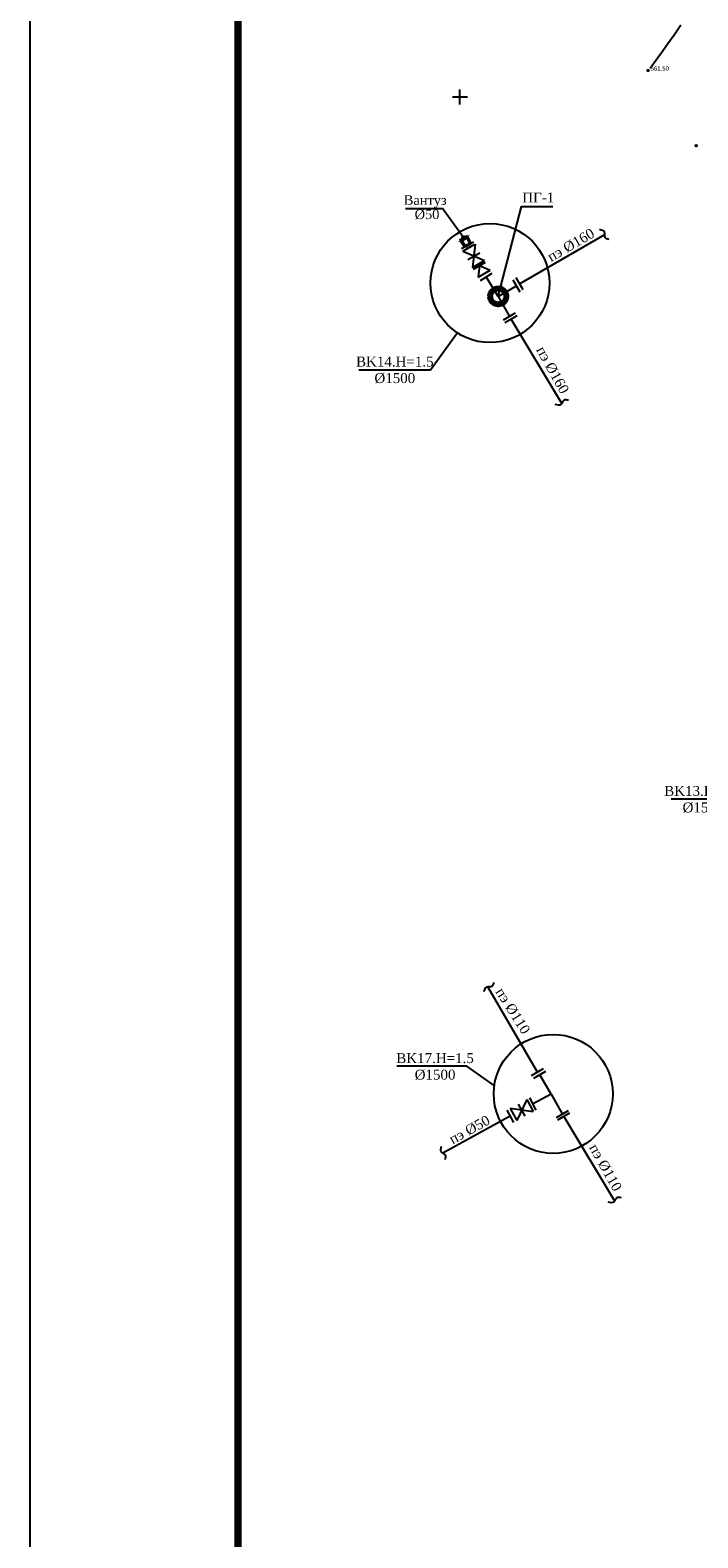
# Model space of a CAD drawing. Extents: x 0 to 361260, y 0 to 4201817.
# Tile 129 of 256: x 359863 to 359998, y 4200409 to 4200713. Entities that reach past the tile are written whole.
import ezdxf

# ---------------------------------------------------------------- set-up
doc = ezdxf.new("R2010")
doc.units = 0
doc.header["$LTSCALE"] = 0.5
doc.header["$MEASUREMENT"] = 0
doc.header["$PDMODE"] = 32
doc.header["$PDSIZE"] = 0.3
doc.linetypes.add('CONTI', pattern=[0])
for name, color, linetype in [('(0)', 7, 'Continuous'), ('(004) Точки рельефа', 7, 'Continuous'), ('GORIZDEFAULT', 32, 'CONTI'), ('PI_TTDEFAULT', 5, 'CONTI'), ('SETKR', 2, 'CONTI'), ('Водопровод 2', 7, 'Continuous'), ('ДЕТАЛИР', 1, 'Continuous'), ('Трасса', 10, 'Continuous'), ('ХХХ оформление', 7, 'ИК_Водопровод -------в--------')]:
    doc.layers.add(name, color=color, linetype=linetype)
doc.styles.add('D-431', font='txt')
doc.styles.add('LYUDA', font='romans.shx', dxfattribs={"oblique": 15, "height": 3})
doc.linetypes.add('ИК_Водопровод -------в--------', pattern='A,9,-0.6,["В",Standard,S=1.2,R=0,X=0,Y=-0.6],-1.2', length=10.8)

# ---------------------------------------------------------------- blocks, each defined once
blk = doc.blocks.new('BL_333')
at = {"color": 0}
for p, q in [((-1.5, 0), (1.5, 0)), ((0, -1.5), (0, 1.5))]:
    blk.add_line(p, q, dxfattribs=at)

msp = doc.modelspace()

# ---------------------------------------------------------------- linework, layer by layer
at = {"layer": '(0)', "ltscale": 2}
msp.add_lwpolyline([(359863.314, 4201816.993), (361260.315, 4201816.993), (361260.315, 4192735.673), (359863.314, 4192735.673)], close=True, dxfattribs=at)
for points in [[(359953.052, 4200670.296), (359952.531, 4200665.604)], [(359950.609, 4200668.89), (359954.95, 4200666.997)], [(359953.957, 4200665.993), (359953.698, 4200663.659)], [(359953.957, 4200665.993), (359956.117, 4200665.051)], [(359963.464, 4200497.878), (359961.448, 4200493.592)], [(359964.8, 4200495.396), (359960.125, 4200496.051)]]:
    msp.add_lwpolyline(points, dxfattribs=at)
for p in [(359939.018, 4200677.501), (359950.674, 4200671.703)]:
    msp.add_line(p, (359946.498, 4200677.501))
at = {"lineweight": 50}
for p, q in [((359950.005, 4200671.029), (359951.598, 4200671.948)), ((359950.067, 4200670.92), (359950.005, 4200671.029)), ((359950.067, 4200670.92), (359951.66, 4200671.839)), ((359950.241, 4200671.021), (359951.038, 4200669.849)), ((359951.038, 4200669.849), (359952.108, 4200670.466)), ((359951.493, 4200671.743), (359952.108, 4200670.466)), ((359951.66, 4200671.839), (359951.598, 4200671.948))]:
    msp.add_line(p, q, dxfattribs=at)
msp.add_lwpolyline([(359950.649, 4200671.401), (359950.949, 4200671.574), (359950.824, 4200671.789), (359950.524, 4200671.616)], close=True, dxfattribs=at)
at = {"color": 1, "lineweight": 80}
msp.add_circle((359957.734, 4200659.789), 1.619, dxfattribs=at)
at = {"layer": 'GORIZDEFAULT', "color": 32}
for points in [[(359988.36, 4200705.78, 561.5), (359989.93, 4200707.95, 561.5), (359990.85, 4200709.22, 561.5), (359991.96, 4200710.76, 561.5), (359993.21, 4200712.54, 561.5), (359994.56, 4200714.52, 561.5)], [(359987.94, 4200705.24, 561.5), (359987.96, 4200705.25, 561.5)]]:
    msp.add_polyline3d(points, dxfattribs=at)
at = {"layer": 'PI_TTDEFAULT', "color": 5}
for p in [(359987.96, 4200705.34, 561.5), (359997.65, 4200690.17, 560.7)]:
    msp.add_point(p, dxfattribs=at)
at = {"layer": 'ДЕТАЛИР', "color": 0, "linetype": 'Continuous'}
for p, q in [((359950.298, 4200669.424), (359952.718, 4200670.817)), ((359950.605, 4200668.898), (359953.024, 4200670.291)), ((359951.591, 4200667.21), (359954.011, 4200668.602)), ((359952.531, 4200665.604), (359954.95, 4200666.997)), ((359952.747, 4200665.297), (359955.167, 4200666.689)), ((359953.698, 4200663.659), (359956.117, 4200665.051)), ((359954.142, 4200663.012), (359956.537, 4200664.446)), ((359957.727, 4200659.784), (359955.306, 4200663.709)), ((359961.251, 4200663.607), (359962.67, 4200661.203)), ((359957.728, 4200659.783), (359961.38, 4200661.918)), ((359960.661, 4200663.12), (359962.08, 4200660.715)), ((359957.729, 4200659.782), (359959.994, 4200655.765)), ((359958.821, 4200655.082), (359961.235, 4200656.486)), ((359959.078, 4200654.546), (359961.519, 4200655.966)), ((359964.451, 4200502.664), (359966.872, 4200504.12)), ((359967.255, 4200503.526), (359964.847, 4200502.114)), ((359961.757, 4200496.944), (359963.08, 4200494.486)), ((359963.473, 4200497.882), (359964.797, 4200495.424)), ((359964.016, 4200498.177), (359965.34, 4200495.719)), ((359968.389, 4200498.961), (359964.672, 4200496.94)), ((359968.39, 4200498.961), (359970.655, 4200494.943)), ((359959.492, 4200495.704), (359960.815, 4200493.246)), ((359960.125, 4200496.051), (359961.448, 4200493.592)), ((359969.482, 4200494.261), (359971.896, 4200495.665)), ((359969.739, 4200493.725), (359972.18, 4200495.145))]:
    msp.add_line(p, q, dxfattribs=at)
at = {"layer": 'ДЕТАЛИР', "color": 0}
for points in [[(359962.002, 4200662.335), (359979.212, 4200672.28)], [(359960.298, 4200655.256), (359970.51, 4200638.229)], [(359965.661, 4200503.392), (359955.657, 4200520.542)], [(359968.389, 4200498.961), (359966.124, 4200502.863)], [(359960.139, 4200494.502), (359946.581, 4200487.039)], [(359970.959, 4200494.435), (359981.171, 4200477.408)]]:
    msp.add_lwpolyline(points, dxfattribs=at)
at = {"layer": 'ДЕТАЛИР', "color": 0, "linetype": 'Continuous'}
for points in [[(359980.097, 4200671.25), (359979.761, 4200671.336), (359979.023, 4200671.525), (359979.425, 4200672.929), (359978.589, 4200673.15), (359978.161, 4200673.262)], [(359971.897, 4200638.839), (359971.561, 4200638.922), (359970.821, 4200639.105), (359970.511, 4200637.677), (359969.67, 4200637.878), (359969.24, 4200637.98)], [(359956.86, 4200521.464), (359956.771, 4200521.129), (359956.574, 4200520.393), (359955.174, 4200520.809), (359954.945, 4200519.975), (359954.828, 4200519.549)], [(359947.005, 4200485.749), (359947.105, 4200486.08), (359947.325, 4200486.81), (359945.915, 4200487.193), (359946.159, 4200488.022), (359946.283, 4200488.446)], [(359982.558, 4200478.018), (359982.222, 4200478.101), (359981.482, 4200478.283), (359981.172, 4200476.856), (359980.331, 4200477.057), (359979.901, 4200477.159)]]:
    msp.add_open_spline(points, degree=3, knots=[0, 0, 0, 0, 1.1214788, 2.4689674, 3.8780663, 3.8780663, 3.8780663, 3.8780663], dxfattribs=at)
at = {"layer": 'Трасса', "color": 6, "linetype": 'ByBlock'}
for p, q in [((359949.494, 4200652.438), (359944.097, 4200644.941)), ((359944.097, 4200644.941), (359929.642, 4200644.941)), ((360005.444, 4200558.42), (359992.593, 4200558.42)), ((359951.402, 4200504.547), (359937.266, 4200504.547)), ((359956.94, 4200500.662), (359951.402, 4200504.547))]:
    msp.add_line(p, q, dxfattribs=at)
at = {"layer": 'Трасса', "color": 0, "linetype": 'ByBlock'}
msp.add_lwpolyline([(359957.734, 4200659.789), (359962.452, 4200677.92), (359968.725, 4200677.92)], dxfattribs=at)
for centre in [(359956.064, 4200662.481), (359968.823, 4200498.99)]:
    msp.add_circle(centre, 12, dxfattribs=at)
at = {"layer": 'ХХХ оформление', "color": 0, "linetype": 'ByBlock', "ltscale": 1000, "const_width": 1.5, "elevation": 533.015}
msp.add_lwpolyline([(359905.241, 4200208.891), (361175.241, 4200208.891), (361175.241, 4201313.891), (359905.241, 4201313.891)], close=True, dxfattribs=at)

# ---------------------------------------------------------------- block references
at = {"layer": 'SETKR', "color": 92}
msp.add_blockref('BL_333', (359950, 4200700), dxfattribs=at)

# ---------------------------------------------------------------- texts
at = {"layer": '(004) Точки рельефа', "style": 'D-431'}
msp.add_text('561.50', height=0.875, dxfattribs=at).set_placement((359988.46, 4200705.33))
at = {"color": 0, "ltscale": 0.25, "insert": (359943, 4200680.177), "char_height": 1.92006, "width": 8.37084, "attachment_point": 2, "line_spacing_factor": 0.9, "style": 'LYUDA'}
msp.add_mtext('{\\fTimes New Roman|b0|i0|c204|p18;\\Q0;Вантуз  \\P %%C50 }', dxfattribs=at)
at = {"layer": 'Водопровод 2', "color": 0, "ltscale": 0.25, "insert": (359965.802, 4200679.728, -39504.545), "char_height": 2, "width": 5.95944, "attachment_point": 5, "style": 'LYUDA'}
msp.add_mtext('{\\fTimes New Roman|b0|i0|c204|p18;\\Q0;\\C1;ПГ-1}', dxfattribs=at)
at = {"layer": 'Водопровод 2', "color": 0, "ltscale": 0.25, "char_height": 2, "width": 9.99693, "attachment_point": 5, "style": 'LYUDA'}
for s, insert, rotation in [('{\\fTimes New Roman|b0|i0|c204|p18;\\Q0;пэ %%C16\\fTimes New Roman|b0|i0|c0|p18;0}', (359972.392, 4200670.137, -39504.545), 30.14329), ('{\\fTimes New Roman|b0|i0|c204|p18;\\Q0;пэ %%C\\fTimes New Roman|b0|i0|c0|p18;1\\fTimes New Roman|b0|i0|c204|p18;6\\fTimes New Roman|b0|i0|c0|p18;0}', (359968.69, 4200644.946, -39504.545), 299.13704), ('{\\fTimes New Roman|b0|i0|c204|p18;\\Q0;пэ %%C\\fTimes New Roman|b0|i0|c0|p18;110}', (359960.667, 4200515.712, -39504.545), 302.07185), ('{\\fTimes New Roman|b0|i0|c204|p18;\\Q0;пэ %%C5\\fTimes New Roman|b0|i0|c0|p18;0}', (359951.942, 4200491.767, -39504.545), 28.70891), ('{\\fTimes New Roman|b0|i0|c204|p18;\\Q0;пэ %%C\\fTimes New Roman|b0|i0|c0|p18;110}', (359979.351, 4200484.125, -39504.545), 299.13704)]:
    msp.add_mtext(s, dxfattribs=dict(at, insert=insert, rotation=rotation))
at = {"layer": 'Водопровод 2', "color": 6, "ltscale": 0.25, "char_height": 2, "width": 15.24512, "attachment_point": 5, "style": 'LYUDA'}
for s, insert in [('{\\fTimes New Roman|b0|i0|c204|p18;\\Q0;BK14.H=1.5\\P%%C1500 }', (359936.87, 4200644.941)), ('{\\fTimes New Roman|b0|i0|c204|p18;\\Q0;BK13.H=1.5\\P%%C1500 }', (359999.028, 4200558.37, -39504.545)), ('{\\fTimes New Roman|b0|i0|c204|p18;\\Q0;BK17.H=1.5\\P%%C1500 }', (359944.986, 4200504.497, -39504.545))]:
    msp.add_mtext(s, dxfattribs=dict(at, insert=insert))

doc.saveas('drawing.dxf')
